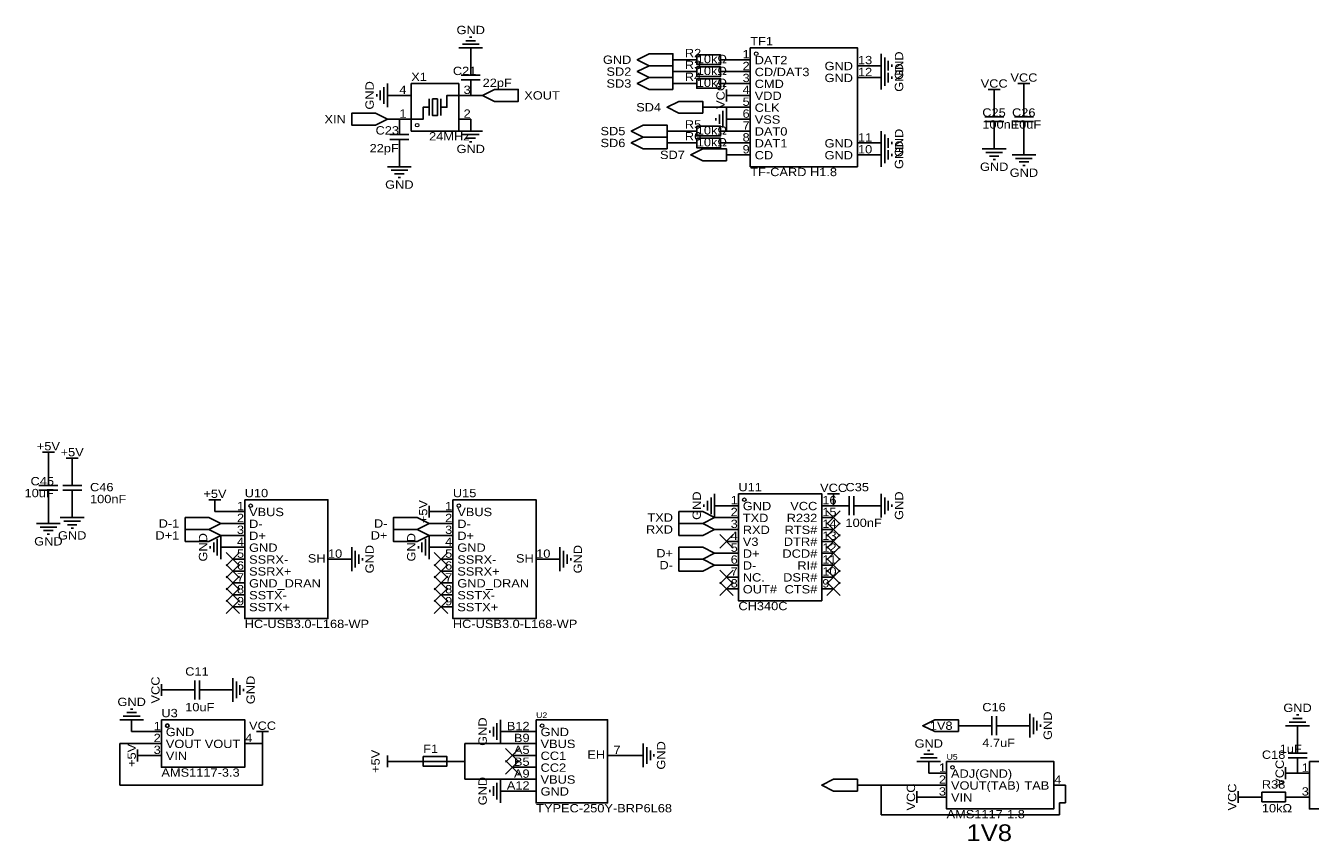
# Model space of a CAD drawing. Header units: millimetres. Extents: x 5 to 564, y 15 to 369.
# Tile 1 of 4: x 5 to 280, y 15 to 189. Entities that reach past the tile are written whole.
import ezdxf
from ezdxf.enums import TextEntityAlignment as Align

# ---------------------------------------------------------------- set-up
doc = ezdxf.new("R2010")
doc.units = ezdxf.units.MM
doc.header["$MEASUREMENT"] = 0
doc.styles.get("Standard").update_dxf_attribs({"font": 'arial.ttf'})

msp = doc.modelspace()

# ---------------------------------------------------------------- linework, layer by layer
at = {"color": 1, "true_color": 0xa00000}
for points in [[(102.87, 184.15), (97.79, 184.15)], [(102.11, 184.91), (98.55, 184.91)], [(101.35, 185.67), (99.31, 185.67)], [(100.58, 186.44), (100.08, 186.44)], [(187.96, 177.8), (187.96, 182.88)], [(188.72, 178.56), (188.72, 182.12)], [(189.48, 179.32), (189.48, 181.36)], [(102.36, 178.31), (98.3, 178.31)], [(100.33, 179.07), (100.33, 178.31)], [(187.96, 175.26), (187.96, 180.34)], [(188.72, 176.02), (188.72, 179.58)], [(189.48, 176.78), (189.48, 178.82)], [(190.25, 180.09), (190.25, 180.59)], [(81.79, 175.77), (81.79, 172.21)], [(82.55, 176.53), (82.55, 171.45)], [(102.36, 177.29), (98.3, 177.29)], [(100.33, 177.29), (100.33, 176.53)], [(190.25, 177.55), (190.25, 178.05)], [(217.17, 176.53), (219.71, 176.53)], [(218.44, 176.53), (218.44, 175.26)], [(80.26, 174.24), (80.26, 173.74)], [(81.03, 175.01), (81.03, 172.97)], [(91.44, 169.67), (91.44, 173.23)], [(97.79, 173.99), (95.25, 173.99), (95.25, 171.45), (93.98, 171.45)], [(93.98, 169.67), (93.98, 173.23)], [(154.94, 172.72), (154.94, 175.26)], [(154.94, 173.99), (156.21, 173.99)], [(210.82, 175.26), (213.36, 175.26)], [(212.09, 175.26), (212.09, 173.99)], [(87.63, 168.91), (90.17, 168.91), (90.17, 171.45), (91.44, 171.45)], [(154.18, 170.69), (154.18, 167.13)], [(154.94, 171.45), (154.94, 166.37)], [(212.09, 170.18), (212.09, 169.42)], [(218.44, 171.45), (218.44, 169.42)], [(152.65, 169.16), (152.65, 168.66)], [(153.42, 169.93), (153.42, 167.89)], [(214.12, 169.42), (210.06, 169.42)], [(214.12, 168.4), (210.06, 168.4)], [(212.09, 168.4), (212.09, 167.64)], [(216.41, 169.42), (220.47, 169.42)], [(220.47, 168.4), (216.41, 168.4)], [(218.44, 168.4), (218.44, 166.37)], [(87.12, 165.61), (83.06, 165.61)], [(87.12, 164.59), (83.06, 164.59)], [(85.09, 166.37), (85.09, 165.61)], [(85.09, 164.59), (85.09, 163.83)], [(97.79, 166.37), (102.87, 166.37)], [(98.55, 165.61), (102.11, 165.61)], [(99.31, 164.85), (101.35, 164.85)], [(187.96, 161.29), (187.96, 166.37)], [(188.72, 162.05), (188.72, 165.61)], [(189.48, 162.81), (189.48, 164.85)], [(100.08, 164.08), (100.58, 164.08)], [(187.96, 158.75), (187.96, 163.83)], [(188.72, 159.51), (188.72, 163.07)], [(189.48, 160.27), (189.48, 162.31)], [(190.25, 163.58), (190.25, 164.08)], [(209.55, 162.56), (214.63, 162.56)], [(190.25, 161.04), (190.25, 161.54)], [(210.31, 161.8), (213.87, 161.8)], [(211.07, 161.04), (213.11, 161.04)], [(211.84, 160.27), (212.34, 160.27)], [(215.9, 161.29), (220.98, 161.29)], [(216.66, 160.53), (220.22, 160.53)], [(217.42, 159.77), (219.46, 159.77)], [(82.55, 158.75), (87.63, 158.75)], [(83.31, 157.99), (86.87, 157.99)], [(84.07, 157.23), (86.11, 157.23)], [(84.84, 156.46), (85.34, 156.46)], [(218.19, 159), (218.69, 159)], [(8.89, 97.79), (11.43, 97.79)], [(10.16, 97.79), (10.16, 96.52)], [(13.97, 96.52), (16.51, 96.52)], [(15.24, 96.52), (15.24, 95.25)], [(8.13, 90.68), (12.19, 90.68)], [(10.16, 90.68), (10.16, 92.71)], [(13.21, 90.68), (17.27, 90.68)], [(15.24, 90.68), (15.24, 91.44)], [(12.19, 89.66), (8.13, 89.66)], [(10.16, 87.63), (10.16, 89.66)], [(13.21, 89.66), (17.27, 89.66)], [(15.24, 88.9), (15.24, 89.66)], [(151.64, 88.14), (151.64, 84.58)], [(152.4, 88.9), (152.4, 83.82)], [(176.53, 88.9), (179.07, 88.9)], [(177.8, 88.9), (177.8, 87.63)], [(181.1, 88.39), (181.1, 84.33)], [(182.12, 88.39), (182.12, 84.33)], [(187.96, 83.82), (187.96, 88.9)], [(188.72, 84.58), (188.72, 88.14)], [(44.45, 87.63), (46.99, 87.63)], [(45.72, 87.63), (45.72, 86.36)], [(91.44, 83.82), (91.44, 86.36)], [(91.44, 85.09), (92.71, 85.09)], [(150.11, 86.61), (150.11, 86.11)], [(150.88, 87.38), (150.88, 85.34)], [(180.34, 86.36), (181.1, 86.36)], [(182.12, 86.36), (182.88, 86.36)], [(189.48, 85.34), (189.48, 87.38)], [(190.25, 86.11), (190.25, 86.61)], [(7.62, 82.55), (12.7, 82.55)], [(12.7, 83.82), (17.78, 83.82)], [(13.46, 83.06), (17.02, 83.06)], [(14.22, 82.3), (16.26, 82.3)], [(8.38, 81.79), (11.94, 81.79)], [(9.14, 81.03), (11.18, 81.03)], [(9.91, 80.26), (10.41, 80.26)], [(14.99, 81.53), (15.49, 81.53)], [(46.99, 80.01), (46.99, 74.93)], [(91.44, 80.01), (91.44, 74.93)], [(44.7, 77.72), (44.7, 77.22)], [(45.47, 78.49), (45.47, 76.45)], [(46.23, 79.25), (46.23, 75.69)], [(74.93, 72.39), (74.93, 77.47)], [(89.15, 77.72), (89.15, 77.22)], [(89.92, 78.49), (89.92, 76.45)], [(90.68, 79.25), (90.68, 75.69)], [(119.38, 72.39), (119.38, 77.47)], [(75.69, 73.15), (75.69, 76.71)], [(76.45, 73.91), (76.45, 75.95)], [(77.22, 74.68), (77.22, 75.18)], [(120.14, 73.15), (120.14, 76.71)], [(120.9, 73.91), (120.9, 75.95)], [(121.67, 74.68), (121.67, 75.18)], [(49.53, 44.45), (49.53, 49.53)], [(34.29, 45.72), (34.29, 48.26)], [(34.29, 46.99), (35.56, 46.99)], [(39.37, 46.99), (41.4, 46.99)], [(41.4, 44.96), (41.4, 49.02)], [(42.42, 49.02), (42.42, 44.96)], [(42.42, 46.99), (44.45, 46.99)], [(50.29, 45.21), (50.29, 48.77)], [(51.05, 45.97), (51.05, 48.01)], [(51.82, 46.74), (51.82, 47.24)], [(26.16, 41.4), (29.72, 41.4)], [(26.92, 42.16), (28.96, 42.16)], [(27.69, 42.93), (28.19, 42.93)], [(211.58, 37.34), (211.58, 41.4)], [(212.6, 41.4), (212.6, 37.34)], [(219.71, 36.83), (219.71, 41.91)], [(220.47, 37.59), (220.47, 41.15)], [(277.11, 41.66), (276.61, 41.66)], [(25.4, 40.64), (30.48, 40.64)], [(105.16, 39.12), (105.16, 37.08)], [(105.92, 39.88), (105.92, 36.32)], [(106.68, 40.64), (106.68, 35.56)], [(211.58, 39.37), (209.55, 39.37)], [(214.63, 39.37), (212.6, 39.37)], [(221.23, 38.35), (221.23, 40.39)], [(222, 39.12), (222, 39.62)], [(279.4, 39.37), (274.32, 39.37)], [(278.64, 40.13), (275.08, 40.13)], [(277.88, 40.89), (275.84, 40.89)], [(54.61, 38.1), (57.15, 38.1)], [(55.88, 38.1), (55.88, 36.83)], [(104.39, 38.35), (104.39, 37.85)], [(29.21, 31.75), (29.21, 34.29)], [(29.21, 33.02), (30.48, 33.02)], [(82.55, 30.48), (82.55, 33.02)], [(137.16, 30.48), (137.16, 35.56)], [(137.92, 31.24), (137.92, 34.8)], [(138.68, 32), (138.68, 34.04)], [(139.45, 32.77), (139.45, 33.27)], [(199.14, 33.27), (197.1, 33.27)], [(198.37, 34.04), (197.87, 34.04)], [(274.83, 33.53), (278.89, 33.53)], [(276.86, 33.53), (276.86, 34.29)], [(82.55, 31.75), (83.82, 31.75)], [(90.17, 31.75), (95.25, 31.75)], [(200.66, 31.75), (195.58, 31.75)], [(199.9, 32.51), (196.34, 32.51)], [(274.32, 27.94), (274.32, 30.48)], [(274.83, 32.51), (278.89, 32.51)], [(276.86, 31.75), (276.86, 32.51)], [(106.68, 27.94), (106.68, 22.86)], [(274.32, 29.21), (275.59, 29.21)], [(104.39, 25.65), (104.39, 25.15)], [(105.16, 26.42), (105.16, 24.38)], [(105.92, 27.18), (105.92, 23.62)], [(195.58, 22.86), (195.58, 25.4)], [(264.16, 22.86), (264.16, 25.4)], [(195.58, 24.13), (196.85, 24.13)], [(264.16, 24.13), (265.43, 24.13)]]:
    msp.add_lwpolyline(points, dxfattribs=at)
at = {"color": 1, "true_color": 0x880000}
for points in [[(100.33, 181.61), (100.33, 184.15)], [(100.33, 181.61), (100.33, 179.07)], [(146.05, 181.61), (143.51, 181.61)], [(146.05, 181.61), (148.59, 181.61)], [(156.21, 181.61), (153.67, 181.61)], [(157.48, 181.61), (160.02, 181.61)], [(146.05, 179.07), (143.51, 179.07)], [(146.05, 179.07), (148.59, 179.07)], [(156.21, 179.07), (153.67, 179.07)], [(157.48, 179.07), (160.02, 179.07)], [(185.42, 180.34), (182.88, 180.34)], [(185.42, 180.34), (187.96, 180.34)], [(100.33, 173.99), (100.33, 176.53)], [(146.05, 176.53), (143.51, 176.53)], [(146.05, 176.53), (148.59, 176.53)], [(156.21, 176.53), (153.67, 176.53)], [(157.48, 176.53), (160.02, 176.53)], [(185.42, 177.8), (182.88, 177.8)], [(185.42, 177.8), (187.96, 177.8)], [(85.09, 173.99), (82.55, 173.99)], [(85.09, 173.99), (87.63, 173.99)], [(100.33, 173.99), (97.79, 173.99)], [(100.33, 173.99), (102.87, 173.99)], [(157.48, 173.99), (156.21, 173.99)], [(157.48, 173.99), (160.02, 173.99)], [(212.09, 172.72), (212.09, 173.99)], [(218.44, 173.99), (218.44, 175.26)], [(218.44, 173.99), (218.44, 171.45)], [(152.4, 171.45), (149.86, 171.45)], [(157.48, 171.45), (160.02, 171.45)], [(212.09, 172.72), (212.09, 170.18)], [(85.09, 168.91), (82.55, 168.91)], [(85.09, 168.91), (87.63, 168.91)], [(85.09, 168.91), (85.09, 166.37)], [(100.33, 168.91), (97.79, 168.91)], [(100.33, 168.91), (100.33, 166.37)], [(157.48, 168.91), (154.94, 168.91)], [(157.48, 168.91), (160.02, 168.91)], [(212.09, 165.1), (212.09, 167.64)], [(144.78, 166.37), (142.24, 166.37)], [(146.05, 166.37), (148.59, 166.37)], [(156.21, 166.37), (153.67, 166.37)], [(157.48, 166.37), (160.02, 166.37)], [(212.09, 165.1), (212.09, 162.56)], [(218.44, 163.83), (218.44, 166.37)], [(85.09, 161.29), (85.09, 163.83)], [(144.78, 163.83), (142.24, 163.83)], [(146.05, 163.83), (148.59, 163.83)], [(156.21, 163.83), (153.67, 163.83)], [(157.48, 163.83), (160.02, 163.83)], [(185.42, 163.83), (182.88, 163.83)], [(185.42, 163.83), (187.96, 163.83)], [(218.44, 163.83), (218.44, 161.29)], [(85.09, 161.29), (85.09, 158.75)], [(157.48, 161.29), (154.94, 161.29)], [(157.48, 161.29), (160.02, 161.29)], [(185.42, 161.29), (182.88, 161.29)], [(185.42, 161.29), (187.96, 161.29)], [(10.16, 95.25), (10.16, 96.52)], [(10.16, 95.25), (10.16, 92.71)], [(15.24, 93.98), (15.24, 95.25)], [(15.24, 93.98), (15.24, 91.44)], [(15.24, 86.36), (15.24, 88.9)], [(10.16, 85.09), (10.16, 87.63)], [(10.16, 85.09), (10.16, 82.55)], [(15.24, 86.36), (15.24, 83.82)], [(45.72, 85.09), (45.72, 86.36)], [(49.53, 85.09), (52.07, 85.09)], [(93.98, 85.09), (92.71, 85.09)], [(93.98, 85.09), (96.52, 85.09)], [(154.94, 86.36), (152.4, 86.36)], [(154.94, 86.36), (157.48, 86.36)], [(177.8, 86.36), (175.26, 86.36)], [(177.8, 86.36), (177.8, 87.63)], [(177.8, 86.36), (180.34, 86.36)], [(185.42, 86.36), (182.88, 86.36)], [(185.42, 86.36), (187.96, 86.36)], [(49.53, 82.55), (46.99, 82.55)], [(49.53, 82.55), (52.07, 82.55)], [(93.98, 82.55), (91.44, 82.55)], [(93.98, 82.55), (96.52, 82.55)], [(154.94, 83.82), (152.4, 83.82)], [(154.94, 83.82), (157.48, 83.82)], [(177.8, 83.82), (175.26, 83.82)], [(49.53, 80.01), (46.99, 80.01)], [(49.53, 80.01), (52.07, 80.01)], [(93.98, 80.01), (91.44, 80.01)], [(93.98, 80.01), (96.52, 80.01)], [(154.94, 81.28), (152.4, 81.28)], [(154.94, 81.28), (157.48, 81.28)], [(177.8, 81.28), (175.26, 81.28)], [(49.53, 77.47), (46.99, 77.47)], [(49.53, 77.47), (52.07, 77.47)], [(93.98, 77.47), (91.44, 77.47)], [(93.98, 77.47), (96.52, 77.47)], [(154.94, 78.74), (157.48, 78.74)], [(177.8, 78.74), (175.26, 78.74)], [(49.53, 74.93), (52.07, 74.93)], [(72.39, 74.93), (69.85, 74.93)], [(72.39, 74.93), (74.93, 74.93)], [(93.98, 74.93), (96.52, 74.93)], [(116.84, 74.93), (114.3, 74.93)], [(116.84, 74.93), (119.38, 74.93)], [(154.94, 76.2), (152.4, 76.2)], [(154.94, 76.2), (157.48, 76.2)], [(177.8, 76.2), (175.26, 76.2)], [(49.53, 72.39), (52.07, 72.39)], [(93.98, 72.39), (96.52, 72.39)], [(154.94, 73.66), (152.4, 73.66)], [(154.94, 73.66), (157.48, 73.66)], [(177.8, 73.66), (175.26, 73.66)], [(49.53, 69.85), (52.07, 69.85)], [(93.98, 69.85), (96.52, 69.85)], [(154.94, 71.12), (157.48, 71.12)], [(154.94, 68.58), (157.48, 68.58)], [(177.8, 71.12), (175.26, 71.12)], [(177.8, 68.58), (175.26, 68.58)], [(49.53, 67.31), (52.07, 67.31)], [(93.98, 67.31), (96.52, 67.31)], [(49.53, 64.77), (52.07, 64.77)], [(93.98, 64.77), (96.52, 64.77)], [(36.83, 46.99), (35.56, 46.99)], [(36.83, 46.99), (39.37, 46.99)], [(46.99, 46.99), (44.45, 46.99)], [(46.99, 46.99), (49.53, 46.99)], [(27.94, 38.1), (27.94, 40.64)], [(207.01, 39.37), (204.47, 39.37)], [(207.01, 39.37), (209.55, 39.37)], [(217.17, 39.37), (214.63, 39.37)], [(217.17, 39.37), (219.71, 39.37)], [(276.86, 36.83), (276.86, 39.37)], [(31.75, 38.1), (34.29, 38.1)], [(55.88, 35.56), (55.88, 36.83)], [(109.22, 38.1), (106.68, 38.1)], [(109.22, 38.1), (114.3, 38.1)], [(276.86, 36.83), (276.86, 34.29)], [(31.75, 33.02), (30.48, 33.02)], [(31.75, 35.56), (34.29, 35.56)], [(31.75, 33.02), (34.29, 33.02)], [(54.61, 35.56), (52.07, 35.56)], [(109.22, 35.56), (114.3, 35.56)], [(109.22, 33.02), (114.3, 33.02)], [(134.62, 33.02), (129.54, 33.02)], [(134.62, 33.02), (137.16, 33.02)], [(85.09, 31.75), (83.82, 31.75)], [(87.63, 31.75), (90.17, 31.75)], [(97.79, 31.75), (95.25, 31.75)], [(109.22, 30.48), (114.3, 30.48)], [(198.12, 29.21), (198.12, 31.75)], [(276.86, 29.21), (276.86, 31.75)], [(109.22, 27.94), (114.3, 27.94)], [(199.39, 29.21), (201.93, 29.21)], [(276.86, 29.21), (275.59, 29.21)], [(276.86, 29.21), (279.4, 29.21)], [(109.22, 25.4), (106.68, 25.4)], [(109.22, 25.4), (114.3, 25.4)], [(185.42, 26.67), (182.88, 26.67)], [(199.39, 26.67), (201.93, 26.67)], [(227.33, 26.67), (224.79, 26.67)], [(198.12, 24.13), (196.85, 24.13)], [(199.39, 24.13), (201.93, 24.13)], [(266.7, 24.13), (265.43, 24.13)], [(266.7, 24.13), (269.24, 24.13)], [(276.86, 24.13), (274.32, 24.13)], [(276.86, 24.13), (279.4, 24.13)]]:
    msp.add_lwpolyline(points, dxfattribs=at)
at = {"color": 1, "true_color": 0xa00000}
for points in [[(160.02, 184.15), (182.88, 184.15), (182.88, 158.75), (160.02, 158.75)], [(143.51, 180.34), (138.43, 180.34), (135.89, 181.61), (138.43, 182.88), (143.51, 182.88)], [(148.59, 182.63), (153.67, 182.63), (153.67, 180.59), (148.59, 180.59)], [(143.51, 177.8), (138.43, 177.8), (135.89, 179.07), (138.43, 180.34), (143.51, 180.34)], [(148.59, 180.09), (153.67, 180.09), (153.67, 178.05), (148.59, 178.05)], [(87.63, 176.53), (97.79, 176.53), (97.79, 166.37), (87.63, 166.37)], [(143.51, 175.26), (138.43, 175.26), (135.89, 176.53), (138.43, 177.8), (143.51, 177.8)], [(148.59, 177.55), (153.67, 177.55), (153.67, 175.51), (148.59, 175.51)], [(92.2, 173.23), (93.22, 173.23), (93.22, 169.67), (92.2, 169.67)], [(102.87, 173.99), (105.41, 172.72), (110.49, 172.72), (110.49, 175.26), (105.41, 175.26)], [(82.55, 168.91), (80.01, 170.18), (74.93, 170.18), (74.93, 167.64), (80.01, 167.64)], [(149.86, 170.18), (144.78, 170.18), (142.24, 171.45), (144.78, 172.72), (149.86, 172.72)], [(142.24, 165.1), (137.16, 165.1), (134.62, 166.37), (137.16, 167.64), (142.24, 167.64)], [(148.59, 167.39), (153.67, 167.39), (153.67, 165.35), (148.59, 165.35)], [(142.24, 162.56), (137.16, 162.56), (134.62, 163.83), (137.16, 165.1), (142.24, 165.1)], [(148.59, 164.85), (153.67, 164.85), (153.67, 162.81), (148.59, 162.81)], [(154.94, 160.02), (149.86, 160.02), (147.32, 161.29), (149.86, 162.56), (154.94, 162.56)], [(157.48, 88.9), (175.26, 88.9), (175.26, 66.04), (157.48, 66.04)], [(52.07, 87.63), (69.85, 87.63), (69.85, 62.23), (52.07, 62.23)], [(96.52, 87.63), (114.3, 87.63), (114.3, 62.23), (96.52, 62.23)], [(152.4, 83.82), (149.86, 85.09), (144.78, 85.09), (144.78, 82.55), (149.86, 82.55)], [(46.99, 82.55), (44.45, 83.82), (39.37, 83.82), (39.37, 81.28), (44.45, 81.28)], [(91.44, 82.55), (88.9, 83.82), (83.82, 83.82), (83.82, 81.28), (88.9, 81.28)], [(152.4, 81.28), (149.86, 82.55), (144.78, 82.55), (144.78, 80.01), (149.86, 80.01)], [(46.99, 80.01), (44.45, 81.28), (39.37, 81.28), (39.37, 78.74), (44.45, 78.74)], [(91.44, 80.01), (88.9, 81.28), (83.82, 81.28), (83.82, 78.74), (88.9, 78.74)], [(152.4, 76.2), (149.86, 77.47), (144.78, 77.47), (144.78, 74.93), (149.86, 74.93)], [(152.4, 73.66), (149.86, 74.93), (144.78, 74.93), (144.78, 72.39), (149.86, 72.39)], [(34.29, 40.64), (52.07, 40.64), (52.07, 30.48), (34.29, 30.48)], [(114.3, 40.64), (129.54, 40.64), (129.54, 22.86), (114.3, 22.86)], [(204.47, 38.1), (199.39, 38.1), (196.85, 39.37), (199.39, 40.64), (204.47, 40.64)], [(90.17, 32.77), (95.25, 32.77), (95.25, 30.73), (90.17, 30.73)], [(201.93, 31.75), (224.79, 31.75), (224.79, 21.59), (201.93, 21.59)], [(279.4, 31.75), (294.64, 31.75), (294.64, 21.59), (279.4, 21.59)], [(182.88, 25.4), (177.8, 25.4), (175.26, 26.67), (177.8, 27.94), (182.88, 27.94)], [(274.32, 23.11), (269.24, 23.11), (269.24, 25.15), (274.32, 25.15)]]:
    msp.add_lwpolyline(points, close=True, dxfattribs=at)
at = {"color": 1, "true_color": 0x008800}
for points in [[(156.21, 181.61), (157.48, 181.61)], [(156.21, 179.07), (157.48, 179.07)], [(156.21, 176.53), (157.48, 176.53)], [(152.4, 171.45), (157.48, 171.45)], [(146.05, 166.37), (144.78, 166.37)], [(156.21, 166.37), (157.48, 166.37)], [(146.05, 163.83), (144.78, 163.83)], [(156.21, 163.83), (157.48, 163.83)], [(49.53, 85.09), (45.72, 85.09)], [(27.94, 38.1), (31.75, 38.1)], [(25.4, 35.56), (25.4, 26.67)], [(31.75, 35.56), (25.4, 35.56)], [(55.88, 35.56), (54.61, 35.56)], [(55.88, 26.67), (55.88, 35.56)], [(109.22, 35.56), (99.06, 35.56)], [(99.06, 31.75), (99.06, 35.56)], [(87.63, 31.75), (85.09, 31.75)], [(97.79, 31.75), (99.06, 31.75)], [(99.06, 31.75), (99.06, 27.94)], [(109.22, 27.94), (99.06, 27.94)], [(199.39, 29.21), (198.12, 29.21)], [(25.4, 26.67), (55.88, 26.67)], [(185.42, 26.67), (187.96, 26.67)], [(187.96, 26.67), (199.39, 26.67)], [(187.96, 26.67), (187.96, 20.32)], [(227.33, 22.86), (227.33, 26.67)], [(199.39, 24.13), (198.12, 24.13)], [(226.06, 20.32), (226.06, 22.86)], [(226.06, 22.86), (227.33, 22.86)], [(187.96, 20.32), (226.06, 20.32)]]:
    msp.add_lwpolyline(points, dxfattribs=at)
at = {"color": 1, "true_color": 0x999999}
for points in [[(179.24, 85.26), (176.36, 82.38)], [(176.36, 85.26), (179.24, 82.38)], [(179.24, 82.72), (176.36, 79.84)], [(176.36, 82.72), (179.24, 79.84)], [(156.38, 80.18), (153.5, 77.3)], [(153.5, 80.18), (156.38, 77.3)], [(179.24, 80.18), (176.36, 77.3)], [(176.36, 80.18), (179.24, 77.3)], [(179.24, 77.64), (176.36, 74.76)], [(176.36, 77.64), (179.24, 74.76)], [(50.97, 76.37), (48.09, 73.49)], [(48.09, 76.37), (50.97, 73.49)], [(95.42, 76.37), (92.54, 73.49)], [(92.54, 76.37), (95.42, 73.49)], [(179.24, 75.1), (176.36, 72.22)], [(176.36, 75.1), (179.24, 72.22)], [(50.97, 73.83), (48.09, 70.95)], [(48.09, 73.83), (50.97, 70.95)], [(95.42, 73.83), (92.54, 70.95)], [(92.54, 73.83), (95.42, 70.95)], [(156.38, 72.56), (153.5, 69.68)], [(153.5, 72.56), (156.38, 69.68)], [(179.24, 72.56), (176.36, 69.68)], [(176.36, 72.56), (179.24, 69.68)], [(50.97, 71.29), (48.09, 68.41)], [(48.09, 71.29), (50.97, 68.41)], [(50.97, 68.75), (48.09, 65.87)], [(48.09, 68.75), (50.97, 65.87)], [(95.42, 71.29), (92.54, 68.41)], [(92.54, 71.29), (95.42, 68.41)], [(95.42, 68.75), (92.54, 65.87)], [(92.54, 68.75), (95.42, 65.87)], [(156.38, 70.02), (153.5, 67.14)], [(153.5, 70.02), (156.38, 67.14)], [(179.24, 70.02), (176.36, 67.14)], [(176.36, 70.02), (179.24, 67.14)], [(50.97, 66.21), (48.09, 63.33)], [(48.09, 66.21), (50.97, 63.33)], [(95.42, 66.21), (92.54, 63.33)], [(92.54, 66.21), (95.42, 63.33)], [(110.66, 34.46), (107.78, 31.58)], [(107.78, 34.46), (110.66, 31.58)], [(110.66, 31.92), (107.78, 29.04)], [(107.78, 31.92), (110.66, 29.04)]]:
    msp.add_lwpolyline(points, dxfattribs=at)
at = {"color": 1, "lineweight": 0, "true_color": 0xa00000}
for centre in [(161.29, 182.88), (88.9, 167.64), (158.75, 87.63), (53.34, 86.36), (97.79, 86.36), (115.57, 39.37), (203.2, 30.48)]:
    msp.add_circle(centre, 0.381, dxfattribs=at)
at = {"true_color": 0x000000}
msp.add_ellipse((35.56, 39.37), major_axis=(0, 0.381), ratio=1, dxfattribs=at)

# ---------------------------------------------------------------- texts
at = {"color": 1, "true_color": 0x000080, "width": 1.1}
for s, p in [('GND', (100.33, 187.96)), ('VCC', (218.44, 177.8)), ('VCC', (212.09, 176.53)), ('GND', (100.33, 162.56)), ('GND', (212.09, 158.75)), ('GND', (218.44, 157.48)), ('GND', (85.09, 154.94)), ('+5V', (10.16, 99.06)), ('+5V', (15.24, 97.79)), ('VCC', (177.8, 90.17)), ('+5V', (45.72, 88.9)), ('GND', (10.16, 78.74)), ('GND', (15.24, 80.01)), ('GND', (27.94, 44.45)), ('GND', (276.86, 43.18)), ('VCC', (55.88, 39.37)), ('GND', (198.12, 35.56))]:
    msp.add_text(s, height=1.778, dxfattribs=at).set_placement(p, align=Align.MIDDLE_CENTER)
for s, height, p in [('R2', 1.778, (146.05, 181.61)), ('TF1', 1.778, (160.02, 184.15)), ('R3', 1.778, (146.05, 179.07)), ('X1', 1.778, (87.63, 176.53)), ('C21', 1.778, (96.52, 177.8)), ('R4', 1.778, (146.05, 176.53)), ('C25', 1.778, (209.55, 168.91)), ('C26', 1.778, (215.9, 168.91)), ('C23', 1.778, (80.01, 165.1)), ('R5', 1.778, (146.05, 166.37)), ('R6', 1.778, (146.05, 163.83)), ('C45', 1.778, (6.35, 90.17)), ('C46', 1.778, (19.05, 88.9)), ('U11', 1.778, (157.48, 88.9)), ('C35', 1.778, (180.34, 88.9)), ('U10', 1.778, (52.07, 87.63)), ('U15', 1.778, (96.52, 87.63)), ('C11', 1.778, (39.37, 49.53)), ('C16', 1.778, (209.55, 41.91)), ('U3', 1.778, (34.29, 40.64)), ('U2', 1.2, (114.3, 40.64)), ('F1', 1.778, (90.17, 33.02)), ('U5', 1.2, (201.93, 31.75)), ('C18', 1.778, (269.24, 31.75)), ('R38', 1.778, (269.24, 25.4))]:
    msp.add_text(s, height=height, dxfattribs=at).set_placement(p, align=Align.BOTTOM_LEFT)
for s, height, p in [('GND', 1.778, (134.62, 181.61)), ('SD2', 1.778, (134.62, 179.07)), ('SD3', 1.778, (134.62, 176.53)), ('SD4', 1.778, (140.97, 171.45)), ('XIN', 1.778, (73.66, 168.91)), ('SD5', 1.778, (133.35, 166.37)), ('SD6', 1.778, (133.35, 163.83)), ('SD7', 1.778, (146.05, 161.29)), ('D-1', 1.778, (38.1, 82.55)), ('D-', 1.778, (82.55, 82.55)), ('TXD', 1.778, (143.51, 83.82)), ('D+1', 1.778, (38.1, 80.01)), ('D+', 1.778, (82.55, 80.01)), ('RXD', 1.778, (143.51, 81.28)), ('D+', 1.778, (143.51, 76.2)), ('D-', 1.778, (143.51, 73.66)), ('1V8', 1.778, (203.2, 39.37)), ('1V8', 3.556, (215.9, 16.51))]:
    msp.add_text(s, height=height, dxfattribs=at).set_placement(p, align=Align.MIDDLE_RIGHT)
at = {"color": 1, "true_color": 0x0000ff, "width": 1.1}
for s, p in [('10kΩ', (148.59, 180.34)), ('10kΩ', (148.59, 177.8)), ('22pF', (102.87, 175.26)), ('10kΩ', (148.59, 175.26)), ('10kΩ', (148.59, 165.1)), ('100nF', (209.55, 166.37)), ('10uF', (215.9, 166.37)), ('24MHz', (91.44, 163.83)), ('10kΩ', (148.59, 162.56)), ('22pF', (78.74, 161.29)), ('TF-CARD H1.8', (160.02, 156.21)), ('10uF', (5.08, 87.63)), ('100nF', (19.05, 86.36)), ('100nF', (180.34, 81.28)), ('CH340C', (157.48, 63.5)), ('HC-USB3.0-L168-WP', (52.07, 59.69)), ('HC-USB3.0-L168-WP', (96.52, 59.69)), ('10uF', (39.37, 41.91)), ('4.7uF', (209.55, 34.29)), ('1uF', (273.05, 33.02)), ('AMS1117-3.3', (34.29, 27.94)), ('TYPEC-250Y-BRP6L68', (114.3, 20.32)), ('10kΩ', (269.24, 20.32)), ('AMS1117-1.8', (201.93, 19.05))]:
    msp.add_text(s, height=1.778, dxfattribs=at).set_placement(p, align=Align.BOTTOM_LEFT)
at = {"color": 1, "true_color": 0x000000, "width": 1.1}
for s, height, p in [('2', 1.78, (159.89, 178.84)), ('1', 1.78, (159.89, 181.38)), ('GND', 1.778, (181.94, 178.84)), ('3', 1.78, (159.89, 176.3)), ('GND', 1.778, (181.94, 176.3)), ('4', 1.78, (86.61, 173.76)), ('4', 1.78, (159.89, 173.76)), ('5', 1.78, (159.89, 171.22)), ('1', 1.78, (86.61, 168.68)), ('6', 1.78, (159.89, 168.68)), ('7', 1.78, (159.89, 166.14)), ('8', 1.78, (159.89, 163.6)), ('GND', 1.778, (181.94, 162.33)), ('9', 1.78, (159.89, 161.06)), ('GND', 1.778, (181.94, 159.79)), ('1', 1.78, (157.35, 86.13)), ('1', 1.78, (51.94, 84.86)), ('1', 1.78, (96.39, 84.86)), ('2', 1.78, (157.35, 83.59)), ('VCC', 1.778, (174.32, 84.86)), ('2', 1.78, (51.94, 82.32)), ('2', 1.78, (96.39, 82.32)), ('3', 1.78, (157.35, 81.05)), ('R232', 1.778, (174.32, 82.32)), ('4', 1.78, (51.94, 77.24)), ('3', 1.78, (51.94, 79.78)), ('4', 1.78, (96.39, 77.24)), ('3', 1.78, (96.39, 79.78)), ('4', 1.78, (157.35, 78.51)), ('DTR#', 1.778, (174.32, 77.24)), ('RTS#', 1.778, (174.32, 79.78)), ('5', 1.78, (51.94, 74.7)), ('5', 1.78, (96.39, 74.7)), ('5', 1.78, (157.35, 75.97)), ('DCD#', 1.778, (174.32, 74.7)), ('6', 1.78, (51.94, 72.16)), ('SH', 1.778, (69.34, 73.68)), ('6', 1.78, (96.39, 72.16)), ('SH', 1.778, (113.79, 73.68)), ('6', 1.78, (157.35, 73.43)), ('RI#', 1.778, (174.32, 72.16)), ('7', 1.78, (51.94, 69.62)), ('7', 1.78, (96.39, 69.62)), ('7', 1.78, (157.35, 70.89)), ('DSR#', 1.778, (174.32, 69.62)), ('8', 1.78, (51.94, 67.08)), ('8', 1.78, (96.39, 67.08)), ('8', 1.78, (157.35, 68.35)), ('CTS#', 1.778, (174.32, 67.08)), ('9', 1.78, (51.94, 64.54)), ('9', 1.78, (96.39, 64.54)), ('1', 1.78, (34.16, 37.87)), ('B12', 1.778, (112.9, 37.87)), ('2', 1.78, (34.16, 35.33)), ('VOUT', 1.778, (51.13, 34.06)), ('B9', 1.778, (112.9, 35.33)), ('3', 1.78, (34.16, 32.79)), ('A5', 1.778, (112.9, 32.79)), ('EH', 1.778, (129.03, 31.77)), ('B5', 1.778, (112.9, 30.25)), ('1', 1.78, (201.8, 28.98)), ('1', 1.78, (279.27, 28.98)), ('A12', 1.778, (112.9, 25.17)), ('A9', 1.778, (112.9, 27.71)), ('2', 1.78, (201.8, 26.44)), ('TAB', 1.778, (223.85, 25.17)), ('3', 1.78, (201.8, 23.9)), ('3', 1.78, (279.27, 23.9))]:
    msp.add_text(s, height=height, dxfattribs=at).set_placement(p, align=Align.BOTTOM_RIGHT)
for s, height, p in [('DAT2', 1.778, (160.96, 180.11)), ('13', 1.778, (183.01, 180.11)), ('CD/DAT3', 1.778, (160.96, 177.57)), ('12', 1.778, (183.01, 177.57)), ('3', 1.78, (98.81, 173.76)), ('CMD', 1.778, (160.96, 175.03)), ('VDD', 1.778, (160.96, 172.49)), ('2', 1.78, (98.81, 168.68)), ('CLK', 1.778, (160.96, 169.95)), ('VSS', 1.778, (160.96, 167.41)), ('DAT0', 1.778, (160.96, 164.87)), ('DAT1', 1.778, (160.96, 162.33)), ('11', 1.778, (183.01, 163.6)), ('CD', 1.778, (160.96, 159.79)), ('10', 1.778, (183.01, 161.06)), ('16', 1.778, (175.39, 86.13)), ('VBUS', 1.778, (53.01, 83.59)), ('VBUS', 1.778, (97.46, 83.59)), ('GND', 1.778, (158.42, 84.86)), ('15', 1.778, (175.39, 83.59)), ('D-', 1.778, (53.01, 81.05)), ('D-', 1.778, (97.46, 81.05)), ('TXD', 1.778, (158.42, 82.32)), ('14', 1.778, (175.39, 81.05)), ('D+', 1.778, (53.01, 78.51)), ('D+', 1.778, (97.46, 78.51)), ('V3', 1.778, (158.42, 77.24)), ('RXD', 1.778, (158.42, 79.78)), ('13', 1.778, (175.39, 78.51)), ('GND', 1.778, (53.01, 75.97)), ('10', 1.778, (69.85, 74.7)), ('GND', 1.778, (97.46, 75.97)), ('10', 1.778, (114.3, 74.7)), ('D+', 1.778, (158.42, 74.7)), ('12', 1.778, (175.39, 75.97)), ('SSRX-', 1.778, (53.01, 73.43)), ('SSRX-', 1.778, (97.46, 73.43)), ('D-', 1.778, (158.42, 72.16)), ('11', 1.778, (175.39, 73.43)), ('SSRX+', 1.778, (53.01, 70.89)), ('SSRX+', 1.778, (97.46, 70.89)), ('NC.', 1.778, (158.42, 69.62)), ('10', 1.778, (175.39, 70.89)), ('GND_DRAN', 1.778, (53.01, 68.35)), ('GND_DRAN', 1.778, (97.46, 68.35)), ('OUT#', 1.778, (158.42, 67.08)), ('9', 1.78, (175.39, 68.35)), ('SSTX-', 1.778, (53.01, 65.81)), ('SSTX-', 1.778, (97.46, 65.81)), ('SSTX+', 1.778, (53.01, 63.27)), ('SSTX+', 1.778, (97.46, 63.27)), ('GND', 1.778, (35.23, 36.6)), ('GND', 1.778, (115.24, 36.6)), ('VOUT', 1.778, (35.23, 34.06)), ('4', 1.78, (52.2, 35.33)), ('VBUS', 1.778, (115.24, 34.06)), ('VIN', 1.778, (35.23, 31.52)), ('CC1', 1.778, (115.24, 31.52)), ('7', 1.78, (130.81, 32.79)), ('CC2', 1.778, (115.24, 28.98)), ('ADJ(GND)', 1.778, (202.87, 27.71)), ('VBUS', 1.778, (115.24, 26.44)), ('VOUT(TAB)', 1.778, (202.87, 25.17)), ('4', 1.78, (224.92, 26.44)), ('GND', 1.778, (115.24, 23.9)), ('VIN', 1.778, (202.87, 22.63))]:
    msp.add_text(s, height=height, dxfattribs=at).set_placement(p, align=Align.BOTTOM_LEFT)
at = {"color": 1, "true_color": 0x000080, "width": 1.1}
for s, p in [('GND', (191.77, 180.34)), ('GND', (191.77, 177.8)), ('GND', (78.74, 173.99)), ('VCC', (153.67, 173.99)), ('GND', (191.77, 163.83)), ('GND', (191.77, 161.29)), ('GND', (148.59, 86.36)), ('GND', (191.77, 86.36)), ('+5V', (90.17, 85.09)), ('GND', (43.18, 77.47)), ('GND', (87.63, 77.47)), ('GND', (78.74, 74.93)), ('GND', (123.19, 74.93)), ('GND', (53.34, 46.99)), ('VCC', (33.02, 46.99)), ('GND', (223.52, 39.37)), ('GND', (102.87, 38.1)), ('GND', (140.97, 33.02)), ('+5V', (27.94, 33.02)), ('+5V', (80.01, 31.75)), ('VCC', (273.05, 29.21)), ('GND', (102.87, 25.4)), ('VCC', (194.31, 24.13)), ('VCC', (262.89, 24.13))]:
    msp.add_text(s, height=1.778, rotation=90, dxfattribs=at).set_placement(p, align=Align.MIDDLE_CENTER)
msp.add_text('XOUT', height=1.778, dxfattribs=at).set_placement((111.76, 173.99), align=Align.MIDDLE_LEFT)

doc.saveas('drawing.dxf')
